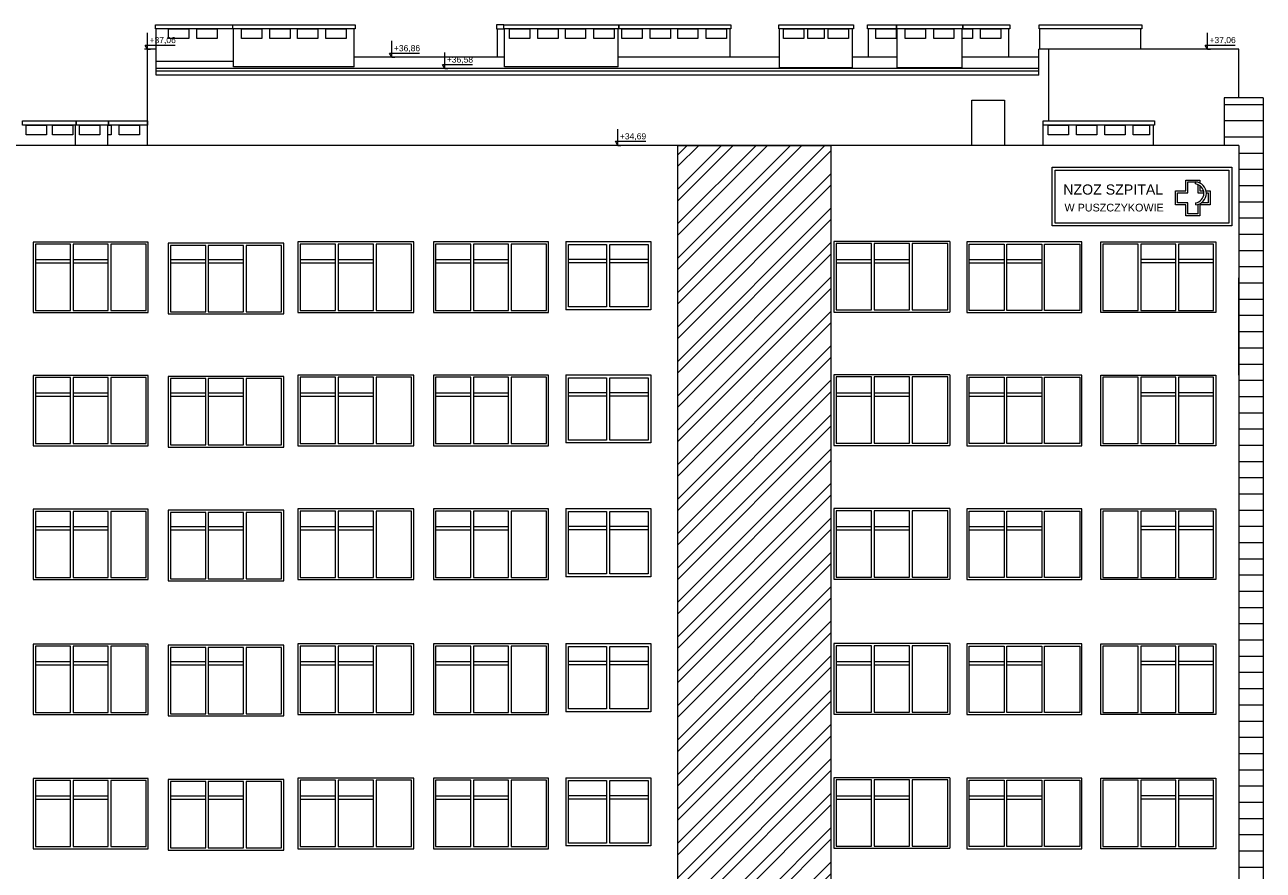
# Paper-space layout 'A-16 INWENTARYZACJA - ELEWACJE' of a CAD drawing. Header units: millimetres. Extents: x 0 to 1100, y 0 to 900.
# Tile 5 of 20: x 326 to 631, y 225 to 433. Entities that reach past the tile are written whole.
import ezdxf
from ezdxf.xclip import XClip

# ---------------------------------------------------------------- set-up
doc = ezdxf.new("R2010")
doc.units = ezdxf.units.MM
doc.header["$MEASUREMENT"] = 0
doc.header["$XCLIPFRAME"] = 0
doc.layers.add('A_wymiary_Nr_pióra__7', color=7, linetype='Continuous', lineweight=18, true_color=0x171717)
doc.layers.add('A_ściany', color=7, linetype='Continuous')
for name, color, linetype, lineweight in [('A_ściany proj_Nr_pióra__1', 7, 'Continuous', 20), ('A_ściany proj_Nr_pióra__2', 8, 'Continuous', 13), ('A_ściany_Nr_pióra__1', 7, 'Continuous', 20), ('A_ściany_Nr_pióra__2', 8, 'Continuous', 13), ('A_ściany_Nr_pióra__3', 252, 'Continuous', 13)]:
    doc.layers.add(name, color=color, linetype=linetype, lineweight=lineweight)
doc.styles.add('STYL_AUTOMATYCZNY_1', font='arial.ttf')
doc.styles.add('STYL_AUTOMATYCZNY_4', font='arial.ttf')

# ---------------------------------------------------------------- blocks, each defined once
blk = doc.blocks.new('Rysunek_4_4', base_point=(-445.32, 1341.78))
at = {"layer": 'A_ściany', "linetype": 'Continuous', "lineweight": 13}
h = blk.add_hatch(dxfattribs=at)
h.set_pattern_fill('BONIE_0004', color=8, style=0, pattern_type=2)
h.set_pattern_definition([(0, (-445.321, 1341.7765), (0, 4), [])])
h.paths.add_polyline_path([(631.03, 415.4), (621.41, 415.4), (621.41, 403.68), (625.03, 403.68), (625.03, 43.8), (631.03, 43.8)])
h = blk.add_hatch(dxfattribs=at)
h.set_pattern_fill('stal_0004', color=8, style=0, pattern_type=2)
h.set_pattern_definition([(45, (-445.321, 1341.7765), (-4.24264, 4.24264), []), (45, (-446.7353, 1343.1907), (-4.24264, 4.24264), [])])
h.paths.add_polyline_path([(524.42, 43.8), (524.42, 403.68), (486.67, 403.68), (486.67, 56.8), (463.3, 56.8), (463.3, 55.35), (459.8, 55.35), (459.8, 53.91), (456.3, 53.91), (456.3, 52.46), (452.8, 52.46), (452.8, 51.02), (449.3, 51.02), (449.3, 49.57), (445.8, 49.57), (445.8, 48.13), (442.3, 48.13), (442.3, 46.68), (438.8, 46.68), (438.8, 45.24), (435.3, 45.24), (435.3, 43.8)])
at = {"layer": 'A_wymiary_Nr_pióra__7', "color": 250, "linetype": 'Continuous', "lineweight": 18, "true_color": 0x171717}
for p, q in [((355.92, 427.4), (355.92, 431.4)), ((617.28, 427.4), (617.28, 431.4)), ((355.92, 427.4), (355.34, 428.4)), ((355.34, 428.4), (355.92, 428.4)), ((355.92, 428.4), (362.77, 428.4)), ((416.17, 425.4), (416.17, 429.4)), ((617.28, 427.4), (616.7, 428.4)), ((616.7, 428.4), (617.28, 428.4)), ((617.28, 428.4), (624.13, 428.4)), ((355.92, 427.4), (355.17, 427.4)), ((355.92, 427.4), (356.67, 427.4)), ((416.17, 425.4), (415.42, 425.4)), ((416.17, 425.4), (415.59, 426.4)), ((415.59, 426.4), (416.17, 426.4)), ((416.17, 426.4), (423.02, 426.4)), ((416.17, 425.4), (416.92, 425.4)), ((429.22, 422.6), (429.22, 426.6)), ((617.28, 427.4), (616.53, 427.4)), ((617.28, 427.4), (618.03, 427.4)), ((429.22, 422.6), (428.47, 422.6)), ((429.22, 422.6), (428.64, 423.6)), ((428.64, 423.6), (429.22, 423.6)), ((429.22, 423.6), (436.07, 423.6)), ((429.22, 422.6), (429.97, 422.6)), ((471.9, 403.68), (471.9, 407.68)), ((471.9, 403.68), (471.15, 403.68)), ((471.9, 403.68), (471.32, 404.68)), ((471.32, 404.68), (471.9, 404.68)), ((471.9, 404.68), (478.75, 404.68)), ((471.9, 403.68), (472.65, 403.68))]:
    blk.add_line(p, q, dxfattribs=at)
at = {"layer": 'A_ściany proj_Nr_pióra__1', "color": 7, "linetype": 'Continuous', "lineweight": 20}
for p, q in [((621.41, 415.4), (621.41, 403.68)), ((631.03, 415.4), (621.41, 415.4)), ((631.03, 415.4), (631.03, 43.8)), ((625.03, 347.02), (625.03, 371.02))]:
    blk.add_line(p, q, dxfattribs=at)
at = {"layer": 'A_ściany_Nr_pióra__1', "color": 7, "linetype": 'Continuous', "lineweight": 20}
for p, q in [((355.92, 403.68), (355.92, 427.4)), ((358.08, 427.4), (355.92, 427.4)), ((358.08, 422.6), (358.08, 427.4)), ((443.96, 425.4), (406.88, 425.4)), ((511.76, 425.4), (471.96, 425.4)), ((540.77, 425.4), (529.76, 425.4)), ((575.68, 425.4), (556.77, 425.4)), ((625.03, 427.4), (575.68, 427.4)), ((575.68, 422.6), (575.68, 427.4)), ((578.18, 409.68), (578.18, 427.4)), ((625.03, 415.4), (625.03, 427.4)), ((377.09, 424.35), (358.08, 424.35)), ((575.68, 422.6), (358.08, 422.6)), ((576.78, 403.68), (576.78, 409.68)), ((603.98, 403.68), (603.98, 408.68)), ((625.03, 403.68), (156.63, 403.68)), ((625.03, 403.68), (625.03, 347.02)), ((625.03, 349.5), (625.03, 43.8))]:
    blk.add_line(p, q, dxfattribs=at)
at = {"layer": 'A_ściany_Nr_pióra__2', "color": 8, "linetype": 'Continuous', "lineweight": 13}
for p, q in [((358.08, 424.35), (358.08, 432.4)), ((377.09, 423.07), (377.09, 432.4)), ((406.88, 423.07), (406.88, 432.4)), ((442.19, 425.4), (442.19, 432.4)), ((443.96, 423.07), (443.96, 432.4)), ((471.96, 423.07), (471.96, 432.4)), ((499.56, 425.4), (499.56, 432.4)), ((511.76, 422.75), (511.76, 432.4)), ((529.76, 422.75), (529.76, 432.4)), ((533.69, 425.4), (533.69, 432.4)), ((540.77, 422.75), (540.77, 432.4)), ((556.77, 422.75), (556.77, 432.4)), ((568.32, 425.4), (568.32, 432.4)), ((575.98, 427.4), (575.98, 432.4)), ((600.88, 427.4), (600.88, 432.4)), ((358.08, 421), (358.08, 422.6)), ((575.68, 422), (358.08, 422)), ((406.88, 423.07), (377.09, 423.07)), ((471.96, 423.07), (443.96, 423.07)), ((529.76, 422.75), (511.76, 422.75)), ((556.77, 422.75), (540.77, 422.75)), ((575.68, 421), (575.68, 422.6)), ((575.68, 421), (358.08, 421)), ((559.19, 403.68), (559.19, 414.8)), ((559.19, 414.8), (567.2, 414.8)), ((567.2, 414.8), (567.2, 403.68)), ((338.12, 403.68), (338.12, 408.68)), ((346.12, 403.68), (346.12, 408.68)), ((614.37, 394.16), (614.37, 394.66)), ((614.37, 389.52), (614.37, 389.02))]:
    blk.add_line(p, q, dxfattribs=at)
at = {"layer": 'A_ściany_Nr_pióra__2', "color": 8, "linetype": 'Continuous', "lineweight": 13, "flags": 128}
for points in [[(376.89, 432.4), (357.88, 432.4), (357.88, 433.4), (376.89, 433.4)], [(361.08, 432.4), (366.08, 432.4), (366.08, 430), (361.08, 430)], [(368.08, 432.4), (373.08, 432.4), (373.08, 430), (368.08, 430)], [(379.09, 432.4), (384.09, 432.4), (384.09, 430), (379.09, 430)], [(386.09, 432.4), (391.09, 432.4), (391.09, 430), (386.09, 430)], [(392.88, 432.4), (397.88, 432.4), (397.88, 430), (392.88, 430)], [(399.88, 432.4), (404.88, 432.4), (404.88, 430), (399.88, 430)], [(443.76, 432.4), (443.76, 433.4), (441.99, 433.4), (441.99, 432.4)], [(472.16, 432.4), (443.76, 432.4), (443.76, 433.4), (472.16, 433.4)], [(445.16, 432.4), (450.16, 432.4), (450.16, 430), (445.16, 430)], [(452.16, 432.4), (457.16, 432.4), (457.16, 430), (452.16, 430)], [(458.95, 432.4), (463.95, 432.4), (463.95, 430), (458.95, 430)], [(465.95, 432.4), (470.95, 432.4), (470.95, 430), (465.95, 430)], [(499.76, 432.4), (472.16, 432.4), (472.16, 433.4), (499.76, 433.4)], [(472.86, 432.4), (477.86, 432.4), (477.86, 430), (472.86, 430)], [(479.86, 432.4), (484.86, 432.4), (484.86, 430), (479.86, 430)], [(486.65, 432.4), (491.65, 432.4), (491.65, 430), (486.65, 430)], [(493.65, 432.4), (498.65, 432.4), (498.65, 430), (493.65, 430)], [(529.96, 432.4), (511.56, 432.4), (511.56, 433.4), (529.96, 433.4)], [(512.76, 432.4), (517.76, 432.4), (517.76, 430), (512.76, 430)], [(518.76, 432.4), (522.76, 432.4), (522.76, 430), (518.76, 430)], [(523.76, 432.4), (528.76, 432.4), (528.76, 430), (523.76, 430)], [(540.57, 432.4), (533.49, 432.4), (533.49, 433.4), (540.57, 433.4)], [(535.49, 432.4), (540.49, 432.4), (540.49, 430), (535.49, 430)], [(556.97, 432.4), (540.57, 432.4), (540.57, 433.4), (556.97, 433.4)], [(542.77, 432.4), (547.77, 432.4), (547.77, 430), (542.77, 430)], [(549.77, 432.4), (554.77, 432.4), (554.77, 430), (549.77, 430)], [(568.52, 432.4), (556.97, 432.4), (556.97, 433.4), (568.52, 433.4)], [(561.32, 432.4), (566.32, 432.4), (566.32, 430), (561.32, 430)], [(601.08, 432.4), (575.78, 432.4), (575.78, 433.4), (601.08, 433.4)], [(338.32, 408.68), (325.12, 408.68), (325.12, 409.68), (338.32, 409.68)], [(346.32, 408.68), (338.32, 408.68), (338.32, 409.68), (346.32, 409.68)], [(355.92, 408.68), (346.32, 408.68), (346.32, 409.68), (355.92, 409.68)], [(604.18, 408.68), (576.78, 408.68), (576.78, 409.68), (604.18, 409.68)], [(325.97, 408.68), (330.97, 408.68), (330.97, 406.28), (325.97, 406.28)], [(332.47, 408.68), (337.47, 408.68), (337.47, 406.28), (332.47, 406.28)], [(339.12, 408.68), (344.12, 408.68), (344.12, 406.28), (339.12, 406.28)], [(348.92, 408.68), (353.92, 408.68), (353.92, 406.28), (348.92, 406.28)], [(577.98, 408.68), (582.98, 408.68), (582.98, 406.28), (577.98, 406.28)], [(584.98, 408.68), (589.98, 408.68), (589.98, 406.28), (584.98, 406.28)], [(591.98, 408.68), (596.98, 408.68), (596.98, 406.28), (591.98, 406.28)], [(598.98, 408.68), (602.98, 408.68), (602.98, 406.28), (598.98, 406.28)], [(524.42, 43.8), (435.3, 43.8), (435.3, 45.24), (438.8, 45.24), (438.8, 46.68), (442.3, 46.68), (442.3, 48.13), (445.8, 48.13), (445.8, 49.57), (449.3, 49.57), (449.3, 51.02), (452.8, 51.02), (452.8, 52.46), (456.3, 52.46), (456.3, 53.91), (459.8, 53.91), (459.8, 55.35), (463.3, 55.35), (463.3, 56.8), (486.67, 56.8), (486.67, 403.68), (524.42, 403.68)], [(623.26, 383.83), (578.99, 383.83), (578.99, 398.28), (623.26, 398.28)], [(622.56, 384.53), (579.69, 384.53), (579.69, 397.58), (622.56, 397.58)]]:
    blk.add_lwpolyline(points, close=True, dxfattribs=at)
for points in [[(376.89, 433.4), (407.08, 433.4), (407.08, 432.4), (376.89, 432.4)], [(556.77, 432.4), (559.32, 432.4), (559.32, 430), (556.77, 430)], [(346.12, 408.68), (346.92, 408.68), (346.92, 406.28), (346.12, 406.28)], [(616.95, 392.43), (617.92, 392.43), (617.92, 389.02), (615.38, 389.02), (615.38, 386.31), (611.95, 386.31), (611.95, 389.02), (609.43, 389.02), (609.43, 392.43), (611.95, 392.43), (611.95, 395.13), (615.38, 395.13), (615.38, 394.4)], [(614.92, 389.11), (614.92, 386.78), (612.41, 386.78), (612.41, 389.49), (609.9, 389.49), (609.9, 391.96), (612.41, 391.96), (612.41, 394.66), (614.92, 394.66), (614.92, 394.57)], [(614.92, 394.02), (614.92, 391.96), (616.39, 391.96)], [(615.38, 393.77), (615.38, 392.43), (616.32, 392.43)], [(617.01, 391.96), (617.45, 391.96), (617.45, 389.49), (615.76, 389.49)]]:
    blk.add_lwpolyline(points, dxfattribs=at)
at = {"layer": 'A_ściany_Nr_pióra__2', "color": 8, "linetype": 'Continuous', "lineweight": 13}
for centre, radius, start, end in [((614.19, 391.84), 2.82, 273.7414, 86.2586), ((614.05, 391.84), 2.34, 277.8801, 82.1199)]:
    blk.add_arc(centre, radius, start, end, dxfattribs=at)
at = {"layer": 'A_ściany_Nr_pióra__3', "color": 252, "linetype": 'Continuous', "lineweight": 13}
for p, q in [((327.74, 379.81), (327.74, 362.47)), ((356.07, 379.81), (327.74, 379.81)), ((336.93, 379.29), (328.27, 379.29)), ((328.27, 379.29), (328.27, 363)), ((336.93, 363), (336.93, 379.29)), ((346.24, 379.29), (337.58, 379.29)), ((337.58, 379.29), (337.58, 363)), ((346.24, 363), (346.24, 379.29)), ((355.55, 379.29), (346.89, 379.29)), ((346.89, 379.29), (346.89, 363)), ((355.55, 363), (355.55, 379.29)), ((356.07, 362.47), (356.07, 379.81)), ((361.03, 379.54), (361.03, 362.14)), ((389.49, 379.54), (361.03, 379.54)), ((370.26, 379.02), (361.55, 379.02)), ((361.55, 379.02), (361.55, 362.67)), ((370.26, 362.67), (370.26, 379.02)), ((379.61, 379.02), (370.91, 379.02)), ((370.91, 379.02), (370.91, 362.67)), ((379.61, 362.67), (379.61, 379.02)), ((388.96, 379.02), (380.26, 379.02)), ((380.26, 379.02), (380.26, 362.67)), ((388.96, 362.67), (388.96, 379.02)), ((389.49, 362.14), (389.49, 379.54)), ((393.01, 379.87), (393.01, 362.47)), ((421.56, 379.87), (393.01, 379.87)), ((402.27, 379.35), (393.53, 379.35)), ((393.53, 379.35), (393.53, 363)), ((402.27, 363), (402.27, 379.35)), ((411.65, 379.35), (402.92, 379.35)), ((402.92, 379.35), (402.92, 363)), ((411.65, 363), (411.65, 379.35)), ((421.03, 379.35), (412.3, 379.35)), ((412.3, 379.35), (412.3, 363)), ((421.03, 363), (421.03, 379.35)), ((421.56, 362.47), (421.56, 379.87)), ((426.42, 379.87), (426.42, 362.47)), ((454.79, 379.87), (426.42, 379.87)), ((435.62, 379.35), (426.94, 379.35)), ((426.94, 379.35), (426.94, 363)), ((435.62, 363), (435.62, 379.35)), ((444.94, 379.35), (436.27, 379.35)), ((436.27, 379.35), (436.27, 363)), ((444.94, 363), (444.94, 379.35)), ((454.26, 379.35), (445.59, 379.35)), ((445.59, 379.35), (445.59, 363)), ((454.26, 363), (454.26, 379.35)), ((454.79, 362.47), (454.79, 379.87)), ((459.03, 379.95), (480.03, 379.95)), ((459.03, 379.95), (459.03, 363.16)), ((459.73, 363.86), (459.73, 379.25)), ((459.73, 379.25), (469.13, 379.25)), ((469.13, 379.25), (469.13, 363.86)), ((469.93, 363.86), (469.93, 379.25)), ((469.93, 379.25), (479.33, 379.25)), ((479.33, 379.25), (479.33, 363.86)), ((480.03, 379.95), (480.03, 363.16)), ((525.18, 379.97), (525.18, 362.57)), ((553.74, 379.97), (525.18, 379.97)), ((534.45, 379.45), (525.71, 379.45)), ((525.71, 379.45), (525.71, 363.1)), ((534.45, 363.1), (534.45, 379.45)), ((543.83, 379.45), (535.1, 379.45)), ((535.1, 379.45), (535.1, 363.1)), ((543.83, 363.1), (543.83, 379.45)), ((553.22, 379.45), (544.48, 379.45)), ((544.48, 379.45), (544.48, 363.1)), ((553.22, 363.1), (553.22, 379.45)), ((553.74, 379.97), (553.74, 362.57)), ((557.96, 379.87), (557.96, 362.47)), ((586.29, 379.87), (557.96, 379.87)), ((558.49, 363), (558.49, 379.35)), ((558.49, 379.35), (567.15, 379.35)), ((567.15, 379.35), (567.15, 363)), ((567.8, 363), (567.8, 379.35)), ((567.8, 379.35), (576.46, 379.35)), ((576.46, 379.35), (576.46, 363)), ((577.11, 363), (577.11, 379.35)), ((577.11, 379.35), (585.77, 379.35)), ((585.77, 379.35), (585.77, 363)), ((586.29, 362.47), (586.29, 379.87)), ((590.99, 379.87), (619.32, 379.87)), ((590.99, 362.47), (590.99, 379.87)), ((600.18, 379.35), (591.52, 379.35)), ((591.52, 379.35), (591.52, 363)), ((600.18, 363), (600.18, 379.35)), ((609.49, 379.35), (600.83, 379.35)), ((600.83, 379.35), (600.83, 363)), ((609.49, 363), (609.49, 379.35)), ((618.8, 379.35), (610.14, 379.35)), ((610.14, 379.35), (610.14, 363)), ((618.8, 363), (618.8, 379.35)), ((619.32, 379.87), (619.32, 362.47)), ((328.27, 375.52), (336.93, 375.52)), ((328.27, 374.72), (336.93, 374.72)), ((337.58, 375.52), (346.24, 375.52)), ((337.58, 374.72), (346.24, 374.72)), ((361.55, 375.52), (370.26, 375.52)), ((361.55, 374.72), (370.26, 374.72)), ((370.91, 375.52), (379.61, 375.52)), ((370.91, 374.72), (379.61, 374.72)), ((393.53, 375.52), (402.27, 375.52)), ((393.53, 374.72), (402.27, 374.72)), ((402.92, 375.52), (411.65, 375.52)), ((402.92, 374.72), (411.65, 374.72)), ((426.94, 375.52), (435.62, 375.52)), ((426.94, 374.72), (435.62, 374.72)), ((436.27, 375.52), (444.94, 375.52)), ((436.27, 374.72), (444.94, 374.72)), ((469.13, 375.52), (459.73, 375.52)), ((469.13, 374.72), (459.73, 374.72)), ((479.33, 375.52), (469.93, 375.52)), ((479.33, 374.72), (469.93, 374.72)), ((525.71, 375.52), (534.45, 375.52)), ((525.71, 374.72), (534.45, 374.72)), ((535.1, 375.52), (543.83, 375.52)), ((535.1, 374.72), (543.83, 374.72)), ((558.49, 375.52), (567.15, 375.52)), ((558.49, 374.72), (567.15, 374.72)), ((567.8, 375.52), (576.46, 375.52)), ((567.8, 374.72), (576.46, 374.72)), ((609.49, 375.52), (600.83, 375.52)), ((609.49, 374.72), (600.83, 374.72)), ((618.8, 375.52), (610.14, 375.52)), ((618.8, 374.72), (610.14, 374.72)), ((469.13, 363.86), (459.73, 363.86)), ((479.33, 363.86), (469.93, 363.86)), ((327.74, 362.47), (356.07, 362.47)), ((328.27, 363), (336.93, 363)), ((337.58, 363), (346.24, 363)), ((346.89, 363), (355.55, 363)), ((361.03, 362.14), (389.49, 362.14)), ((361.55, 362.67), (370.26, 362.67)), ((370.91, 362.67), (379.61, 362.67)), ((380.26, 362.67), (388.96, 362.67)), ((393.01, 362.47), (421.56, 362.47)), ((393.53, 363), (402.27, 363)), ((402.92, 363), (411.65, 363)), ((412.3, 363), (421.03, 363)), ((426.42, 362.47), (454.79, 362.47)), ((426.94, 363), (435.62, 363)), ((436.27, 363), (444.94, 363)), ((445.59, 363), (454.26, 363)), ((480.03, 363.16), (459.03, 363.16)), ((525.18, 362.57), (553.74, 362.57)), ((525.71, 363.1), (534.45, 363.1)), ((535.1, 363.1), (543.83, 363.1)), ((544.48, 363.1), (553.22, 363.1)), ((557.96, 362.47), (586.29, 362.47)), ((567.15, 363), (558.49, 363)), ((576.46, 363), (567.8, 363)), ((585.77, 363), (577.11, 363)), ((619.32, 362.47), (590.99, 362.47)), ((591.52, 363), (600.18, 363)), ((600.83, 363), (609.49, 363)), ((610.14, 363), (618.8, 363)), ((356.07, 346.96), (327.74, 346.96)), ((327.74, 346.96), (327.74, 329.62)), ((328.27, 346.44), (328.27, 330.15)), ((336.93, 346.44), (328.27, 346.44)), ((336.93, 330.15), (336.93, 346.44)), ((337.58, 346.44), (337.58, 330.15)), ((346.24, 346.44), (337.58, 346.44)), ((346.24, 330.15), (346.24, 346.44)), ((346.89, 346.44), (346.89, 330.15)), ((355.55, 346.44), (346.89, 346.44)), ((355.55, 330.15), (355.55, 346.44)), ((356.07, 329.62), (356.07, 346.96)), ((389.49, 346.69), (361.03, 346.69)), ((361.03, 346.69), (361.03, 329.29)), ((361.55, 346.17), (361.55, 329.82)), ((370.26, 346.17), (361.55, 346.17)), ((370.26, 329.82), (370.26, 346.17)), ((370.91, 346.17), (370.91, 329.82)), ((379.61, 346.17), (370.91, 346.17)), ((379.61, 329.82), (379.61, 346.17)), ((380.26, 346.17), (380.26, 329.82)), ((388.96, 346.17), (380.26, 346.17)), ((388.96, 329.82), (388.96, 346.17)), ((389.49, 329.29), (389.49, 346.69)), ((421.56, 347.02), (393.01, 347.02)), ((393.01, 347.02), (393.01, 329.62)), ((393.53, 346.5), (393.53, 330.15)), ((402.27, 346.5), (393.53, 346.5)), ((402.27, 330.15), (402.27, 346.5)), ((402.92, 346.5), (402.92, 330.15)), ((411.65, 346.5), (402.92, 346.5)), ((411.65, 330.15), (411.65, 346.5)), ((412.3, 346.5), (412.3, 330.15)), ((421.03, 346.5), (412.3, 346.5)), ((421.03, 330.15), (421.03, 346.5)), ((421.56, 329.62), (421.56, 347.02)), ((454.79, 347.02), (426.42, 347.02)), ((426.42, 347.02), (426.42, 329.62)), ((426.94, 346.5), (426.94, 330.15)), ((435.62, 346.5), (426.94, 346.5)), ((435.62, 330.15), (435.62, 346.5)), ((436.27, 346.5), (436.27, 330.15)), ((444.94, 346.5), (436.27, 346.5)), ((444.94, 330.15), (444.94, 346.5)), ((445.59, 346.5), (445.59, 330.15)), ((454.26, 346.5), (445.59, 346.5)), ((454.26, 330.15), (454.26, 346.5)), ((454.79, 329.62), (454.79, 347.02)), ((459.03, 347.1), (459.03, 330.31)), ((459.03, 347.1), (480.03, 347.1)), ((459.73, 346.4), (469.13, 346.4)), ((459.73, 331.01), (459.73, 346.4)), ((469.13, 346.4), (469.13, 331.01)), ((469.93, 346.4), (479.33, 346.4)), ((469.93, 331.01), (469.93, 346.4)), ((479.33, 346.4), (479.33, 331.01)), ((480.03, 347.1), (480.03, 330.31)), ((553.74, 347.12), (525.18, 347.12)), ((525.18, 347.12), (525.18, 329.72)), ((525.71, 346.6), (525.71, 330.25)), ((534.45, 346.6), (525.71, 346.6)), ((534.45, 330.25), (534.45, 346.6)), ((535.1, 346.6), (535.1, 330.25)), ((543.83, 346.6), (535.1, 346.6)), ((543.83, 330.25), (543.83, 346.6)), ((544.48, 346.6), (544.48, 330.25)), ((553.22, 346.6), (544.48, 346.6)), ((553.22, 330.25), (553.22, 346.6)), ((553.74, 347.12), (553.74, 329.72)), ((586.29, 347.02), (557.96, 347.02)), ((557.96, 347.02), (557.96, 329.62)), ((558.49, 346.5), (567.15, 346.5)), ((558.49, 330.15), (558.49, 346.5)), ((567.15, 346.5), (567.15, 330.15)), ((567.8, 346.5), (576.46, 346.5)), ((567.8, 330.15), (567.8, 346.5)), ((576.46, 346.5), (576.46, 330.15)), ((577.11, 346.5), (585.77, 346.5)), ((577.11, 330.15), (577.11, 346.5)), ((585.77, 346.5), (585.77, 330.15)), ((586.29, 329.62), (586.29, 347.02)), ((590.99, 329.62), (590.99, 347.02)), ((590.99, 347.02), (619.32, 347.02)), ((591.52, 346.5), (591.52, 330.15)), ((600.18, 346.5), (591.52, 346.5)), ((600.18, 330.15), (600.18, 346.5)), ((600.83, 346.5), (600.83, 330.15)), ((609.49, 346.5), (600.83, 346.5)), ((609.49, 330.15), (609.49, 346.5)), ((610.14, 346.5), (610.14, 330.15)), ((618.8, 346.5), (610.14, 346.5)), ((618.8, 330.15), (618.8, 346.5)), ((619.32, 347.02), (619.32, 329.62)), ((328.27, 342.67), (336.93, 342.67)), ((337.58, 342.67), (346.24, 342.67)), ((361.55, 342.67), (370.26, 342.67)), ((370.91, 342.67), (379.61, 342.67)), ((393.53, 342.67), (402.27, 342.67)), ((402.92, 342.67), (411.65, 342.67)), ((426.94, 342.67), (435.62, 342.67)), ((436.27, 342.67), (444.94, 342.67)), ((469.13, 342.67), (459.73, 342.67)), ((479.33, 342.67), (469.93, 342.67)), ((525.71, 342.67), (534.45, 342.67)), ((535.1, 342.67), (543.83, 342.67)), ((558.49, 342.67), (567.15, 342.67)), ((567.8, 342.67), (576.46, 342.67)), ((609.49, 342.67), (600.83, 342.67)), ((618.8, 342.67), (610.14, 342.67)), ((328.27, 341.87), (336.93, 341.87)), ((337.58, 341.87), (346.24, 341.87)), ((361.55, 341.87), (370.26, 341.87)), ((370.91, 341.87), (379.61, 341.87)), ((393.53, 341.87), (402.27, 341.87)), ((402.92, 341.87), (411.65, 341.87)), ((426.94, 341.87), (435.62, 341.87)), ((436.27, 341.87), (444.94, 341.87)), ((469.13, 341.87), (459.73, 341.87)), ((479.33, 341.87), (469.93, 341.87)), ((525.71, 341.87), (534.45, 341.87)), ((535.1, 341.87), (543.83, 341.87)), ((558.49, 341.87), (567.15, 341.87)), ((567.8, 341.87), (576.46, 341.87)), ((609.49, 341.87), (600.83, 341.87)), ((618.8, 341.87), (610.14, 341.87)), ((328.27, 330.15), (336.93, 330.15)), ((337.58, 330.15), (346.24, 330.15)), ((346.89, 330.15), (355.55, 330.15)), ((361.55, 329.82), (370.26, 329.82)), ((370.91, 329.82), (379.61, 329.82)), ((380.26, 329.82), (388.96, 329.82)), ((393.53, 330.15), (402.27, 330.15)), ((402.92, 330.15), (411.65, 330.15)), ((412.3, 330.15), (421.03, 330.15)), ((426.94, 330.15), (435.62, 330.15)), ((436.27, 330.15), (444.94, 330.15)), ((445.59, 330.15), (454.26, 330.15)), ((480.03, 330.31), (459.03, 330.31)), ((469.13, 331.01), (459.73, 331.01)), ((479.33, 331.01), (469.93, 331.01)), ((525.71, 330.25), (534.45, 330.25)), ((535.1, 330.25), (543.83, 330.25)), ((544.48, 330.25), (553.22, 330.25)), ((567.15, 330.15), (558.49, 330.15)), ((576.46, 330.15), (567.8, 330.15)), ((585.77, 330.15), (577.11, 330.15)), ((591.52, 330.15), (600.18, 330.15)), ((600.83, 330.15), (609.49, 330.15)), ((610.14, 330.15), (618.8, 330.15)), ((327.74, 329.62), (356.07, 329.62)), ((361.03, 329.29), (389.49, 329.29)), ((393.01, 329.62), (421.56, 329.62)), ((426.42, 329.62), (454.79, 329.62)), ((525.18, 329.72), (553.74, 329.72)), ((557.96, 329.62), (586.29, 329.62)), ((619.32, 329.62), (590.99, 329.62)), ((356.07, 313.99), (327.74, 313.99)), ((327.74, 313.99), (327.74, 296.65)), ((328.27, 313.46), (328.27, 297.17)), ((336.93, 313.46), (328.27, 313.46)), ((336.93, 297.17), (336.93, 313.46)), ((337.58, 313.46), (337.58, 297.17)), ((346.24, 313.46), (337.58, 313.46)), ((346.24, 297.17), (346.24, 313.46)), ((346.89, 313.46), (346.89, 297.17)), ((355.55, 313.46), (346.89, 313.46)), ((355.55, 297.17), (355.55, 313.46)), ((356.07, 296.65), (356.07, 313.99)), ((389.49, 313.72), (361.03, 313.72)), ((361.03, 313.72), (361.03, 296.32)), ((361.55, 313.19), (361.55, 296.84)), ((370.26, 313.19), (361.55, 313.19)), ((370.26, 296.84), (370.26, 313.19)), ((370.91, 313.19), (370.91, 296.84)), ((379.61, 313.19), (370.91, 313.19)), ((379.61, 296.84), (379.61, 313.19)), ((380.26, 313.19), (380.26, 296.84)), ((388.96, 313.19), (380.26, 313.19)), ((388.96, 296.84), (388.96, 313.19)), ((389.49, 296.32), (389.49, 313.72)), ((421.56, 314.05), (393.01, 314.05)), ((393.01, 314.05), (393.01, 296.65)), ((393.53, 313.52), (393.53, 297.17)), ((402.27, 313.52), (393.53, 313.52)), ((402.27, 297.17), (402.27, 313.52)), ((402.92, 313.52), (402.92, 297.17)), ((411.65, 313.52), (402.92, 313.52)), ((411.65, 297.17), (411.65, 313.52)), ((412.3, 313.52), (412.3, 297.17)), ((421.03, 313.52), (412.3, 313.52)), ((421.03, 297.17), (421.03, 313.52)), ((421.56, 296.65), (421.56, 314.05)), ((454.79, 314.05), (426.42, 314.05)), ((426.42, 314.05), (426.42, 296.65)), ((426.94, 313.52), (426.94, 297.17)), ((435.62, 313.52), (426.94, 313.52)), ((435.62, 297.17), (435.62, 313.52)), ((436.27, 313.52), (436.27, 297.17)), ((444.94, 313.52), (436.27, 313.52)), ((444.94, 297.17), (444.94, 313.52)), ((445.59, 313.52), (445.59, 297.17)), ((454.26, 313.52), (445.59, 313.52)), ((454.26, 297.17), (454.26, 313.52)), ((454.79, 296.65), (454.79, 314.05)), ((459.03, 314.13), (459.03, 297.34)), ((459.03, 314.13), (480.03, 314.13)), ((459.73, 313.43), (469.13, 313.43)), ((459.73, 298.04), (459.73, 313.43)), ((469.13, 313.43), (469.13, 298.04)), ((469.93, 313.43), (479.33, 313.43)), ((469.93, 298.04), (469.93, 313.43)), ((479.33, 313.43), (479.33, 298.04)), ((480.03, 314.13), (480.03, 297.34)), ((553.74, 314.15), (525.18, 314.15)), ((525.18, 314.15), (525.18, 296.75)), ((525.71, 313.62), (525.71, 297.27)), ((534.45, 313.62), (525.71, 313.62)), ((534.45, 297.27), (534.45, 313.62)), ((535.1, 313.62), (535.1, 297.27)), ((543.83, 313.62), (535.1, 313.62)), ((543.83, 297.27), (543.83, 313.62)), ((544.48, 313.62), (544.48, 297.27)), ((553.22, 313.62), (544.48, 313.62)), ((553.22, 297.27), (553.22, 313.62)), ((553.74, 314.15), (553.74, 296.75)), ((586.29, 314.05), (557.96, 314.05)), ((557.96, 314.05), (557.96, 296.65)), ((558.49, 313.52), (567.15, 313.52)), ((558.49, 297.17), (558.49, 313.52)), ((567.15, 313.52), (567.15, 297.17)), ((567.8, 313.52), (576.46, 313.52)), ((567.8, 297.17), (567.8, 313.52)), ((576.46, 313.52), (576.46, 297.17)), ((577.11, 313.52), (585.77, 313.52)), ((577.11, 297.17), (577.11, 313.52)), ((585.77, 313.52), (585.77, 297.17)), ((586.29, 296.65), (586.29, 314.05)), ((590.99, 296.65), (590.99, 314.05)), ((590.99, 314.05), (619.32, 314.05)), ((591.52, 313.52), (591.52, 297.17)), ((600.18, 313.52), (591.52, 313.52)), ((600.18, 297.17), (600.18, 313.52)), ((600.83, 313.52), (600.83, 297.17)), ((609.49, 313.52), (600.83, 313.52)), ((609.49, 297.17), (609.49, 313.52)), ((610.14, 313.52), (610.14, 297.17)), ((618.8, 313.52), (610.14, 313.52)), ((618.8, 297.17), (618.8, 313.52)), ((619.32, 314.05), (619.32, 296.65)), ((328.27, 309.7), (336.93, 309.7)), ((328.27, 308.9), (336.93, 308.9)), ((337.58, 309.7), (346.24, 309.7)), ((337.58, 308.9), (346.24, 308.9)), ((361.55, 309.7), (370.26, 309.7)), ((361.55, 308.9), (370.26, 308.9)), ((370.91, 309.7), (379.61, 309.7)), ((370.91, 308.9), (379.61, 308.9)), ((393.53, 309.7), (402.27, 309.7)), ((393.53, 308.9), (402.27, 308.9)), ((402.92, 309.7), (411.65, 309.7)), ((402.92, 308.9), (411.65, 308.9)), ((426.94, 309.7), (435.62, 309.7)), ((426.94, 308.9), (435.62, 308.9)), ((436.27, 309.7), (444.94, 309.7)), ((436.27, 308.9), (444.94, 308.9)), ((469.13, 309.7), (459.73, 309.7)), ((469.13, 308.9), (459.73, 308.9)), ((479.33, 309.7), (469.93, 309.7)), ((479.33, 308.9), (469.93, 308.9)), ((525.71, 309.7), (534.45, 309.7)), ((525.71, 308.9), (534.45, 308.9)), ((535.1, 309.7), (543.83, 309.7)), ((535.1, 308.9), (543.83, 308.9)), ((558.49, 309.7), (567.15, 309.7)), ((558.49, 308.9), (567.15, 308.9)), ((567.8, 309.7), (576.46, 309.7)), ((567.8, 308.9), (576.46, 308.9)), ((609.49, 309.7), (600.83, 309.7)), ((609.49, 308.9), (600.83, 308.9)), ((618.8, 309.7), (610.14, 309.7)), ((618.8, 308.9), (610.14, 308.9)), ((327.74, 296.65), (356.07, 296.65)), ((328.27, 297.17), (336.93, 297.17)), ((337.58, 297.17), (346.24, 297.17)), ((346.89, 297.17), (355.55, 297.17)), ((361.03, 296.32), (389.49, 296.32)), ((361.55, 296.84), (370.26, 296.84)), ((370.91, 296.84), (379.61, 296.84)), ((380.26, 296.84), (388.96, 296.84)), ((393.01, 296.65), (421.56, 296.65)), ((393.53, 297.17), (402.27, 297.17)), ((402.92, 297.17), (411.65, 297.17)), ((412.3, 297.17), (421.03, 297.17)), ((426.42, 296.65), (454.79, 296.65)), ((426.94, 297.17), (435.62, 297.17)), ((436.27, 297.17), (444.94, 297.17)), ((445.59, 297.17), (454.26, 297.17)), ((480.03, 297.34), (459.03, 297.34)), ((469.13, 298.04), (459.73, 298.04)), ((479.33, 298.04), (469.93, 298.04)), ((525.18, 296.75), (553.74, 296.75)), ((525.71, 297.27), (534.45, 297.27)), ((535.1, 297.27), (543.83, 297.27)), ((544.48, 297.27), (553.22, 297.27)), ((557.96, 296.65), (586.29, 296.65)), ((567.15, 297.17), (558.49, 297.17)), ((576.46, 297.17), (567.8, 297.17)), ((585.77, 297.17), (577.11, 297.17)), ((619.32, 296.65), (590.99, 296.65)), ((591.52, 297.17), (600.18, 297.17)), ((600.83, 297.17), (609.49, 297.17)), ((610.14, 297.17), (618.8, 297.17)), ((356.07, 280.71), (327.74, 280.71)), ((327.74, 280.71), (327.74, 263.37)), ((328.27, 280.19), (328.27, 263.9)), ((336.93, 280.19), (328.27, 280.19)), ((336.93, 263.9), (336.93, 280.19)), ((337.58, 280.19), (337.58, 263.9)), ((346.24, 280.19), (337.58, 280.19)), ((346.24, 263.9), (346.24, 280.19)), ((346.89, 280.19), (346.89, 263.9)), ((355.55, 280.19), (346.89, 280.19)), ((355.55, 263.9), (355.55, 280.19)), ((356.07, 263.37), (356.07, 280.71)), ((389.49, 280.44), (361.03, 280.44)), ((361.03, 280.44), (361.03, 263.04)), ((361.55, 279.92), (361.55, 263.57)), ((370.26, 279.92), (361.55, 279.92)), ((370.26, 263.57), (370.26, 279.92)), ((370.91, 279.92), (370.91, 263.57)), ((379.61, 279.92), (370.91, 279.92)), ((379.61, 263.57), (379.61, 279.92)), ((380.26, 279.92), (380.26, 263.57)), ((388.96, 279.92), (380.26, 279.92)), ((388.96, 263.57), (388.96, 279.92)), ((389.49, 263.04), (389.49, 280.44)), ((421.56, 280.77), (393.01, 280.77)), ((393.01, 280.77), (393.01, 263.37)), ((393.53, 280.25), (393.53, 263.9)), ((402.27, 280.25), (393.53, 280.25)), ((402.27, 263.9), (402.27, 280.25)), ((402.92, 280.25), (402.92, 263.9)), ((411.65, 280.25), (402.92, 280.25)), ((411.65, 263.9), (411.65, 280.25)), ((412.3, 280.25), (412.3, 263.9)), ((421.03, 280.25), (412.3, 280.25)), ((421.03, 263.9), (421.03, 280.25)), ((421.56, 263.37), (421.56, 280.77)), ((454.79, 280.77), (426.42, 280.77)), ((426.42, 280.77), (426.42, 263.37)), ((426.94, 280.25), (426.94, 263.9)), ((435.62, 280.25), (426.94, 280.25)), ((435.62, 263.9), (435.62, 280.25)), ((436.27, 280.25), (436.27, 263.9)), ((444.94, 280.25), (436.27, 280.25)), ((444.94, 263.9), (444.94, 280.25)), ((445.59, 280.25), (445.59, 263.9)), ((454.26, 280.25), (445.59, 280.25)), ((454.26, 263.9), (454.26, 280.25)), ((454.79, 263.37), (454.79, 280.77)), ((459.03, 280.85), (459.03, 264.06)), ((459.03, 280.85), (480.03, 280.85)), ((459.73, 280.15), (469.13, 280.15)), ((459.73, 264.76), (459.73, 280.15)), ((469.13, 280.15), (469.13, 264.76)), ((469.93, 280.15), (479.33, 280.15)), ((469.93, 264.76), (469.93, 280.15)), ((479.33, 280.15), (479.33, 264.76)), ((480.03, 280.85), (480.03, 264.06)), ((553.74, 280.87), (525.18, 280.87)), ((525.18, 280.87), (525.18, 263.47)), ((525.71, 280.35), (525.71, 264)), ((534.45, 280.35), (525.71, 280.35)), ((534.45, 264), (534.45, 280.35)), ((535.1, 280.35), (535.1, 264)), ((543.83, 280.35), (535.1, 280.35)), ((543.83, 264), (543.83, 280.35)), ((544.48, 280.35), (544.48, 264)), ((553.22, 280.35), (544.48, 280.35)), ((553.22, 264), (553.22, 280.35)), ((553.74, 280.87), (553.74, 263.47)), ((586.29, 280.77), (557.96, 280.77)), ((557.96, 280.77), (557.96, 263.37)), ((558.49, 280.25), (567.15, 280.25)), ((558.49, 263.9), (558.49, 280.25)), ((567.15, 280.25), (567.15, 263.9)), ((567.8, 280.25), (576.46, 280.25)), ((567.8, 263.9), (567.8, 280.25)), ((576.46, 280.25), (576.46, 263.9)), ((577.11, 280.25), (585.77, 280.25)), ((577.11, 263.9), (577.11, 280.25)), ((585.77, 280.25), (585.77, 263.9)), ((586.29, 263.37), (586.29, 280.77)), ((590.99, 263.37), (590.99, 280.77)), ((590.99, 280.77), (619.32, 280.77)), ((591.52, 280.25), (591.52, 263.9)), ((600.18, 280.25), (591.52, 280.25)), ((600.18, 263.9), (600.18, 280.25)), ((600.83, 280.25), (600.83, 263.9)), ((609.49, 280.25), (600.83, 280.25)), ((609.49, 263.9), (609.49, 280.25)), ((610.14, 280.25), (610.14, 263.9)), ((618.8, 280.25), (610.14, 280.25)), ((618.8, 263.9), (618.8, 280.25)), ((619.32, 280.77), (619.32, 263.37)), ((328.27, 276.42), (336.93, 276.42)), ((328.27, 275.62), (336.93, 275.62)), ((337.58, 276.42), (346.24, 276.42)), ((337.58, 275.62), (346.24, 275.62)), ((361.55, 276.42), (370.26, 276.42)), ((361.55, 275.62), (370.26, 275.62)), ((370.91, 276.42), (379.61, 276.42)), ((370.91, 275.62), (379.61, 275.62)), ((393.53, 276.42), (402.27, 276.42)), ((393.53, 275.62), (402.27, 275.62)), ((402.92, 276.42), (411.65, 276.42)), ((402.92, 275.62), (411.65, 275.62)), ((426.94, 276.42), (435.62, 276.42)), ((426.94, 275.62), (435.62, 275.62)), ((436.27, 276.42), (444.94, 276.42)), ((436.27, 275.62), (444.94, 275.62)), ((469.13, 276.42), (459.73, 276.42)), ((469.13, 275.62), (459.73, 275.62)), ((479.33, 276.42), (469.93, 276.42)), ((479.33, 275.62), (469.93, 275.62)), ((525.71, 276.42), (534.45, 276.42)), ((525.71, 275.62), (534.45, 275.62)), ((535.1, 276.42), (543.83, 276.42)), ((535.1, 275.62), (543.83, 275.62)), ((558.49, 276.42), (567.15, 276.42)), ((558.49, 275.62), (567.15, 275.62)), ((567.8, 276.42), (576.46, 276.42)), ((567.8, 275.62), (576.46, 275.62)), ((609.49, 276.42), (600.83, 276.42)), ((609.49, 275.62), (600.83, 275.62)), ((618.8, 276.42), (610.14, 276.42)), ((618.8, 275.62), (610.14, 275.62)), ((327.74, 263.37), (356.07, 263.37)), ((328.27, 263.9), (336.93, 263.9)), ((337.58, 263.9), (346.24, 263.9)), ((346.89, 263.9), (355.55, 263.9)), ((361.03, 263.04), (389.49, 263.04)), ((361.55, 263.57), (370.26, 263.57)), ((370.91, 263.57), (379.61, 263.57)), ((380.26, 263.57), (388.96, 263.57)), ((393.01, 263.37), (421.56, 263.37)), ((393.53, 263.9), (402.27, 263.9)), ((402.92, 263.9), (411.65, 263.9)), ((412.3, 263.9), (421.03, 263.9)), ((426.42, 263.37), (454.79, 263.37)), ((426.94, 263.9), (435.62, 263.9)), ((436.27, 263.9), (444.94, 263.9)), ((445.59, 263.9), (454.26, 263.9)), ((480.03, 264.06), (459.03, 264.06)), ((469.13, 264.76), (459.73, 264.76)), ((479.33, 264.76), (469.93, 264.76)), ((525.18, 263.47), (553.74, 263.47)), ((525.71, 264), (534.45, 264)), ((535.1, 264), (543.83, 264)), ((544.48, 264), (553.22, 264)), ((557.96, 263.37), (586.29, 263.37)), ((567.15, 263.9), (558.49, 263.9)), ((576.46, 263.9), (567.8, 263.9)), ((585.77, 263.9), (577.11, 263.9)), ((619.32, 263.37), (590.99, 263.37)), ((591.52, 263.9), (600.18, 263.9)), ((600.83, 263.9), (609.49, 263.9)), ((610.14, 263.9), (618.8, 263.9)), ((356.07, 247.64), (327.74, 247.64)), ((327.74, 247.64), (327.74, 230.3)), ((356.07, 230.3), (356.07, 247.64)), ((389.49, 247.37), (361.03, 247.37)), ((361.03, 247.37), (361.03, 229.97)), ((389.49, 229.97), (389.49, 247.37)), ((421.56, 247.7), (393.01, 247.7)), ((393.01, 247.7), (393.01, 230.3)), ((421.56, 230.3), (421.56, 247.7)), ((454.79, 247.7), (426.42, 247.7)), ((426.42, 247.7), (426.42, 230.3)), ((454.79, 230.3), (454.79, 247.7)), ((459.03, 247.78), (459.03, 230.99)), ((459.03, 247.78), (480.03, 247.78)), ((480.03, 247.78), (480.03, 230.99)), ((553.74, 247.8), (525.18, 247.8)), ((525.18, 247.8), (525.18, 230.4)), ((553.74, 247.8), (553.74, 230.4)), ((586.29, 247.7), (557.96, 247.7)), ((557.96, 247.7), (557.96, 230.3)), ((586.29, 230.3), (586.29, 247.7)), ((590.99, 230.3), (590.99, 247.7)), ((590.99, 247.7), (619.32, 247.7)), ((619.32, 247.7), (619.32, 230.3)), ((328.27, 247.11), (328.27, 230.82)), ((336.93, 247.11), (328.27, 247.11)), ((336.93, 230.82), (336.93, 247.11)), ((337.58, 247.11), (337.58, 230.82)), ((346.24, 247.11), (337.58, 247.11)), ((346.24, 230.82), (346.24, 247.11)), ((346.89, 247.11), (346.89, 230.82)), ((355.55, 247.11), (346.89, 247.11)), ((355.55, 230.82), (355.55, 247.11)), ((361.55, 246.84), (361.55, 230.49)), ((370.26, 246.84), (361.55, 246.84)), ((370.26, 230.49), (370.26, 246.84)), ((370.91, 246.84), (370.91, 230.49)), ((379.61, 246.84), (370.91, 246.84)), ((379.61, 230.49), (379.61, 246.84)), ((380.26, 246.84), (380.26, 230.49)), ((388.96, 246.84), (380.26, 246.84)), ((388.96, 230.49), (388.96, 246.84)), ((393.53, 247.17), (393.53, 230.82)), ((402.27, 247.17), (393.53, 247.17)), ((402.27, 230.82), (402.27, 247.17)), ((402.92, 247.17), (402.92, 230.82)), ((411.65, 247.17), (402.92, 247.17)), ((411.65, 230.82), (411.65, 247.17)), ((412.3, 247.17), (412.3, 230.82)), ((421.03, 247.17), (412.3, 247.17)), ((421.03, 230.82), (421.03, 247.17)), ((426.94, 247.17), (426.94, 230.82)), ((435.62, 247.17), (426.94, 247.17)), ((435.62, 230.82), (435.62, 247.17)), ((436.27, 247.17), (436.27, 230.82)), ((444.94, 247.17), (436.27, 247.17)), ((444.94, 230.82), (444.94, 247.17)), ((445.59, 247.17), (445.59, 230.82)), ((454.26, 247.17), (445.59, 247.17)), ((454.26, 230.82), (454.26, 247.17)), ((459.73, 247.08), (469.13, 247.08)), ((459.73, 231.69), (459.73, 247.08)), ((469.13, 247.08), (469.13, 231.69)), ((469.93, 247.08), (479.33, 247.08)), ((469.93, 231.69), (469.93, 247.08)), ((479.33, 247.08), (479.33, 231.69)), ((525.71, 247.27), (525.71, 230.92)), ((534.45, 247.27), (525.71, 247.27)), ((534.45, 230.92), (534.45, 247.27)), ((535.1, 247.27), (535.1, 230.92)), ((543.83, 247.27), (535.1, 247.27)), ((543.83, 230.92), (543.83, 247.27)), ((544.48, 247.27), (544.48, 230.92)), ((553.22, 247.27), (544.48, 247.27)), ((553.22, 230.92), (553.22, 247.27)), ((558.49, 247.17), (567.15, 247.17)), ((558.49, 230.82), (558.49, 247.17)), ((567.15, 247.17), (567.15, 230.82)), ((567.8, 247.17), (576.46, 247.17)), ((567.8, 230.82), (567.8, 247.17)), ((576.46, 247.17), (576.46, 230.82)), ((577.11, 247.17), (585.77, 247.17)), ((577.11, 230.82), (577.11, 247.17)), ((585.77, 247.17), (585.77, 230.82)), ((591.52, 247.17), (591.52, 230.82)), ((600.18, 247.17), (591.52, 247.17)), ((600.18, 230.82), (600.18, 247.17)), ((600.83, 247.17), (600.83, 230.82)), ((609.49, 247.17), (600.83, 247.17)), ((609.49, 230.82), (609.49, 247.17)), ((610.14, 247.17), (610.14, 230.82)), ((618.8, 247.17), (610.14, 247.17)), ((618.8, 230.82), (618.8, 247.17)), ((328.27, 243.35), (336.93, 243.35)), ((328.27, 242.55), (336.93, 242.55)), ((337.58, 243.35), (346.24, 243.35)), ((337.58, 242.55), (346.24, 242.55)), ((361.55, 243.35), (370.26, 243.35)), ((361.55, 242.55), (370.26, 242.55)), ((370.91, 243.35), (379.61, 243.35)), ((370.91, 242.55), (379.61, 242.55)), ((393.53, 243.35), (402.27, 243.35)), ((393.53, 242.55), (402.27, 242.55)), ((402.92, 243.35), (411.65, 243.35)), ((402.92, 242.55), (411.65, 242.55)), ((426.94, 243.35), (435.62, 243.35)), ((426.94, 242.55), (435.62, 242.55)), ((436.27, 243.35), (444.94, 243.35)), ((436.27, 242.55), (444.94, 242.55)), ((469.13, 243.35), (459.73, 243.35)), ((469.13, 242.55), (459.73, 242.55)), ((479.33, 243.35), (469.93, 243.35)), ((479.33, 242.55), (469.93, 242.55)), ((525.71, 243.35), (534.45, 243.35)), ((525.71, 242.55), (534.45, 242.55)), ((535.1, 243.35), (543.83, 243.35)), ((535.1, 242.55), (543.83, 242.55)), ((558.49, 243.35), (567.15, 243.35)), ((558.49, 242.55), (567.15, 242.55)), ((567.8, 243.35), (576.46, 243.35)), ((567.8, 242.55), (576.46, 242.55)), ((609.49, 243.35), (600.83, 243.35)), ((609.49, 242.55), (600.83, 242.55)), ((618.8, 243.35), (610.14, 243.35)), ((618.8, 242.55), (610.14, 242.55)), ((327.74, 230.3), (356.07, 230.3)), ((328.27, 230.82), (336.93, 230.82)), ((337.58, 230.82), (346.24, 230.82)), ((346.89, 230.82), (355.55, 230.82)), ((361.03, 229.97), (389.49, 229.97)), ((361.55, 230.49), (370.26, 230.49)), ((370.91, 230.49), (379.61, 230.49)), ((380.26, 230.49), (388.96, 230.49)), ((393.01, 230.3), (421.56, 230.3)), ((393.53, 230.82), (402.27, 230.82)), ((402.92, 230.82), (411.65, 230.82)), ((412.3, 230.82), (421.03, 230.82)), ((426.42, 230.3), (454.79, 230.3)), ((426.94, 230.82), (435.62, 230.82)), ((436.27, 230.82), (444.94, 230.82)), ((445.59, 230.82), (454.26, 230.82)), ((480.03, 230.99), (459.03, 230.99)), ((469.13, 231.69), (459.73, 231.69)), ((479.33, 231.69), (469.93, 231.69)), ((525.18, 230.4), (553.74, 230.4)), ((525.71, 230.92), (534.45, 230.92)), ((535.1, 230.92), (543.83, 230.92)), ((544.48, 230.92), (553.22, 230.92)), ((557.96, 230.3), (586.29, 230.3)), ((567.15, 230.82), (558.49, 230.82)), ((576.46, 230.82), (567.8, 230.82)), ((585.77, 230.82), (577.11, 230.82)), ((619.32, 230.3), (590.99, 230.3)), ((591.52, 230.82), (600.18, 230.82)), ((600.83, 230.82), (609.49, 230.82)), ((610.14, 230.82), (618.8, 230.82))]:
    blk.add_line(p, q, dxfattribs=at)
at = {"layer": 'A_wymiary_Nr_pióra__7', "color": 250, "linetype": 'Continuous', "lineweight": 18, "true_color": 0x171717, "char_height": 1.5, "width": 6.3492, "attachment_point": 7, "style": 'STYL_AUTOMATYCZNY_4'}
for s, insert in [('\\A1;{\\pql;\\fArial|b0|i0|c238|p0;\\W1.000000;+37,06}', (356.42, 428.6)), ('\\A1;{\\pql;\\fArial|b0|i0|c238|p0;\\W1.000000;+36,86}', (416.67, 426.6)), ('\\A1;{\\pql;\\fArial|b0|i0|c238|p0;\\W1.000000;+37,06}', (617.78, 428.6)), ('\\A1;{\\pql;\\fArial|b0|i0|c238|p0;\\W1.000000;+36,58}', (429.72, 423.8)), ('\\A1;{\\pql;\\fArial|b0|i0|c238|p0;\\W1.000000;+34,69}', (472.4, 404.88))]:
    blk.add_mtext(s, dxfattribs=dict(at, insert=insert))
at = {"layer": 'A_ściany proj_Nr_pióra__2', "color": 8, "linetype": 'Continuous', "lineweight": 13, "attachment_point": 6, "style": 'STYL_AUTOMATYCZNY_1'}
for s, insert, char_height in [('\\A1;{\\pqr;\\fArial|b0|i0|c238|p0;\\W1.000000;NZOZ SZPITAL}', (606.36, 392.77), 2.5), ('\\A1;{\\pqr;\\fArial|b0|i0|c238|p0;\\W1.000000;W PUSZCZYKOWIE}', (606.5, 388.32), 1.9)]:
    blk.add_mtext(s, dxfattribs=dict(at, insert=insert, char_height=char_height))

psp = doc.layouts.new('A-16 INWENTARYZACJA - ELEWACJE')

# ---------------------------------------------------------------- block references
at = {"color": 37, "linetype": 'Continuous', "lineweight": 5, "true_color": 0x656532}
ref = psp.add_blockref('Rysunek_4_4', (-445.32, 1341.78), dxfattribs=at)
XClip(ref).set_block_clipping_path([(29.90003743, 21.7850095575), (682.4559103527, 440.8703176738)])

doc.saveas('drawing.dxf')
